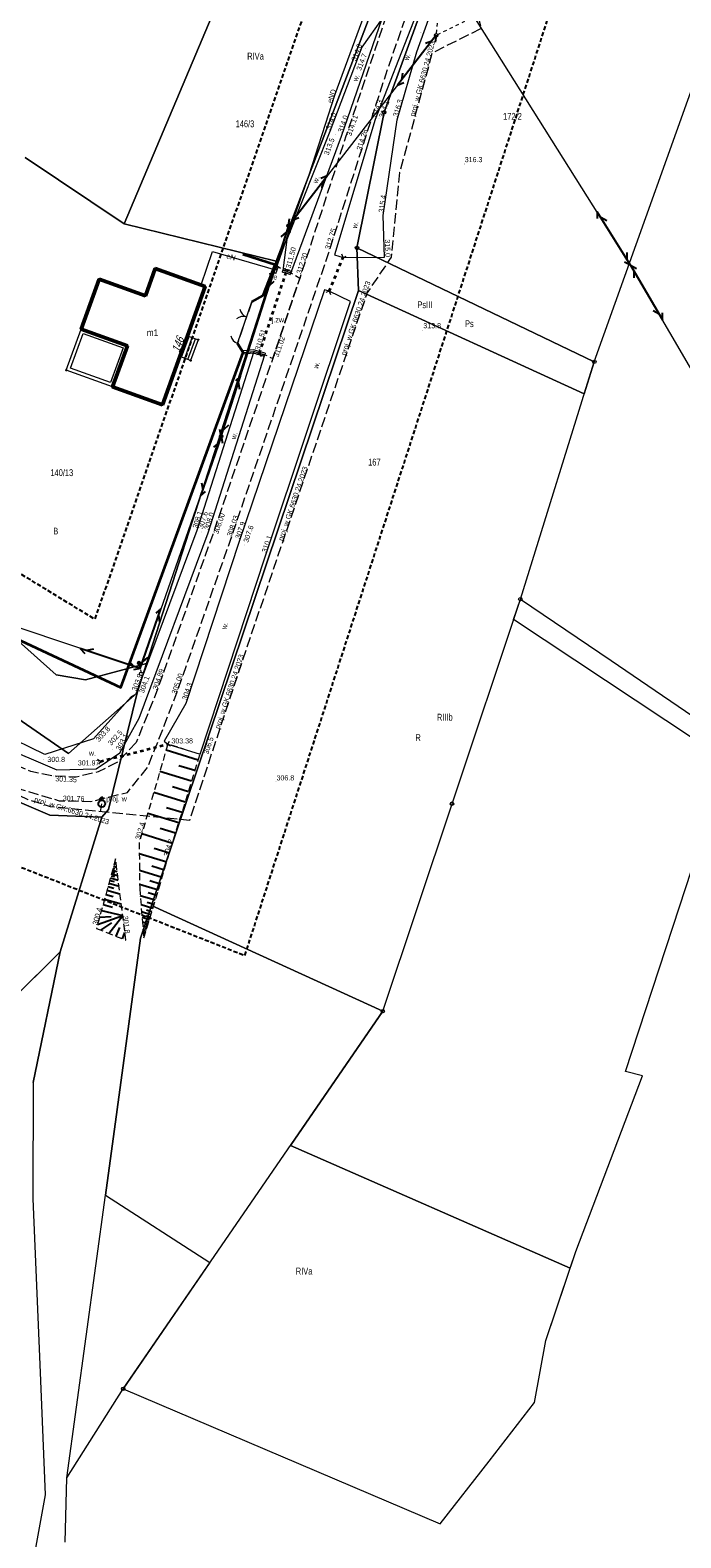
# Model space of a CAD drawing. Header units: metres. Extents: x 7423100 to 7429434, y 5527887 to 5533362.
# Tile 32 of 43: x 7427293 to 7427388, y 5531544 to 5531765. Entities that reach past the tile are written whole.
import ezdxf
from ezdxf.enums import TextEntityAlignment as Align

# ---------------------------------------------------------------- set-up
doc = ezdxf.new("R2010")
doc.units = ezdxf.units.M
doc.header["$MEASUREMENT"] = 0
for name, pattern in [('1.0_0.5', [1.5, 1, -0.5]), ('1.5_0.5', [2, 1.5, -0.5]), ('2', [0.9, 0.6, -0.3]), ('219-500', [0]), ('otkz_500', [1, 0.5, -0.5]), ('otob_500', [0]), ('otof_500', [0]), ('supp_500', [1, 0.5, -0.5]), ('sutp_500', [0])]:
    doc.linetypes.add(name, pattern=pattern)
doc.layers.get('0').update_dxf_attribs({"color": 2, "linetype": 'CONTINUOUS', "lineweight": 5})
for name, color, linetype in [('000 Inne (niezydentyfikowane)', 7, 'CONTINUOUS'), ('202-punkt graniczny', 7, 'CONTINUOUS'), ('203-punkt graniczny', 7, 'CONTINUOUS'), ('209-oznaczenie konturu klasyfikacyjnego', 7, 'CONTINUOUS'), ('210-oznaczenie konturu użytku gruntowego', 7, 'CONTINUOUS'), ('211-numer działki ewidencyjnej', 7, 'CONTINUOUS'), ('217-kontur klasyfikacyjny', 7, 'CONTINUOUS'), ('218-kontur użytku gruntowego', 7, 'CONTINUOUS'), ('219-działka ewidencyjna', 7, 'CONTINUOUS'), ('238-Punkt adresowy budynku', 7, 'CONTINUOUS'), ('312-budynek ewidencyjny', 7, 'CONTINUOUS'), ('312-oznaczenie budynku ewidencyjnego-Atr117', 7, 'CONTINUOUS'), ('352-schody', 7, 'CONTINUOUS'), ('brama', 7, 'CONTINUOUS'), ('furtka', 7, 'CONTINUOUS'), ('hydrant - ob. projektowany', 7, 'CONTINUOUS'), ('hydrant - ob. projektowany-Atr17', 7, 'CONTINUOUS'), ('jezdnia', 7, 'CONTINUOUS'), ('jezdnia-Atr17', 7, 'CONTINUOUS'), ('ogrodzenie trwałe', 7, 'CONTINUOUS'), ('pikieta naturalna', 7, 'CONTINUOUS'), ('pikieta naturalna-Atr2', 7, 'CONTINUOUS'), ('pikieta sztuczna', 7, 'CONTINUOUS'), ('pikieta sztuczna-Atr2', 7, 'CONTINUOUS'), ('przepust', 7, 'CONTINUOUS'), ('przewód elektroenergetyczny podziemny', 7, 'CONTINUOUS'), ('przewód elektroenergetyczny podziemny-Atr1', 7, 'CONTINUOUS'), ('przewód telekomunikacyjny napowietrzny', 7, 'CONTINUOUS'), ('przewód wodociągowy - ob. projektowany', 7, 'CONTINUOUS'), ('przewód wodociągowy - ob. projektowany-Atr1', 7, 'CONTINUOUS'), ('Punkt budynku', 7, 'CONTINUOUS'), ('rów przydrożny (poligon)', 7, 'CONTINUOUS'), ('rów przydrożny (poligon)-Atr17', 7, 'CONTINUOUS'), ('skarpa nieumocniona', 7, 'CONTINUOUS'), ('szafa elektroenergetyczna lub kontener', 7, 'CONTINUOUS'), ('szafa elektroenergetyczna lub kontener-Atr17', 7, 'CONTINUOUS'), ('słup przewodów napowietrznych', 7, 'CONTINUOUS'), ('taras', 7, 'CONTINUOUS'), ('Zakres', 7, 'CONTINUOUS'), ('ściana oporowa (linia)', 7, 'CONTINUOUS')]:
    doc.layers.add(name, color=color, linetype=linetype)
doc.styles.get("Standard").update_dxf_attribs({"font": 'Working1250.shx', "width": 0.75})
doc.linetypes.add('902-500', pattern='A,3.75,0,[1,ksztalty.shx,S=0.5,R=0,X=0,Y=0],3.75', length=7.5)
doc.linetypes.add('otdn_500', pattern='A,5,0,[21,ksztalty.shx,S=0.5,R=0,X=0,Y=0]', length=5)

# ---------------------------------------------------------------- blocks, each defined once
blk = doc.blocks.new('PUNKTBUD')
at = {"color": 0}
blk.add_circle((0, 0), 0.045, dxfattribs=at)
blk = doc.blocks.new('202')
at = {"color": 0, "linetype": 'Continuous', "lineweight": 0}
blk.add_circle((0, 0), 0.25, dxfattribs=at)
blk = doc.blocks.new('203')
at = {"linetype": 'Continuous', "lineweight": 0}
h = blk.add_hatch(color=0, dxfattribs=at)
edge = h.paths.add_edge_path()
edge.add_arc((0, 0), 0.045, 0, 360)
blk = doc.blocks.new('PW01')
at = {"linetype": 'Continuous', "lineweight": 13}
h = blk.add_hatch(color=0, dxfattribs=at)
edge = h.paths.add_edge_path()
edge.add_arc((0, 0), 0.045, 0, 360)
blk = doc.blocks.new('SM05')
at = {"color": 0, "linetype": 'Continuous', "lineweight": 13}
blk.add_circle((0, 0), 0.25, dxfattribs=at)
blk = doc.blocks.new('US15')
at = {"color": 0, "linetype": 'Continuous', "lineweight": 13}
blk.add_circle((0, 0), 0.25, dxfattribs=at)
blk = doc.blocks.new('SUTP')
at = {"color": 0, "linetype": 'Continuous'}
for p, q in [((0, 0), (0.866, 0.5)), ((0, 0), (9.232, 0)), ((1.866, -0.5), (1, 0)), ((7.366, -0.5), (8.232, 0)), ((9.232, 0), (8.366, 0.5))]:
    blk.add_line(p, q, dxfattribs=at)
blk = doc.blocks.new('IB05')
at = {"color": 0, "linetype": 'Continuous', "lineweight": 13}
for q in [(0.354, 0.354), (0.354, -0.354)]:
    blk.add_line((0, 0), q, dxfattribs=at)
blk = doc.blocks.new('OK04')
at = {"color": 0, "linetype": 'Continuous', "lineweight": 0}
blk.add_arc((1.5, 0.001), 1.5, 120, 180, dxfattribs=at)
blk = doc.blocks.new('OK02')
at = {"color": 0, "linetype": 'Continuous', "lineweight": 0}
for centre, start, end in [((-1.5, 0), 0, 60), ((1.5, 0), 120, 180)]:
    blk.add_arc(centre, 1.5, start, end, dxfattribs=at)
blk = doc.blocks.new('US18')
at = {"color": 0, "linetype": 'Continuous', "lineweight": 13}
for p, q in [((-0.5, -0.25), (-0.5, 0.25)), ((-0.5, 0.25), (0.5, 0.25)), ((0.5, -0.25), (0.5, 0.25)), ((-0.5, -0.25), (0.5, -0.25))]:
    blk.add_line(p, q, dxfattribs=at)
blk = doc.blocks.new('SUWH')
at = {"color": 0, "linetype": 'Continuous'}
for p in [(-0.354, 0.646), (0, 0.5), (0.354, 0.646)]:
    blk.add_line(p, (0, 1), dxfattribs=at)
blk.add_circle((0, 0), 0.5, dxfattribs=at)

msp = doc.modelspace()

# ---------------------------------------------------------------- linework, layer by layer
at = {"layer": '000 Inne (niezydentyfikowane)', "color": 7, "linetype": 'Continuous', "lineweight": 25, "flags": 128}
for points in [[(7427317.54, 5531658.02), (7427312.83, 5531659.48)], [(7427317.06, 5531656.47), (7427314.72, 5531657.19)], [(7427316.58, 5531654.92), (7427311.93, 5531656.35)], [(7427315.63, 5531651.85), (7427311.04, 5531653.27)], [(7427316.11, 5531653.38), (7427313.79, 5531654.09)], [(7427314.7, 5531648.82), (7427310.16, 5531650.22)], [(7427315.17, 5531650.33), (7427312.88, 5531651.03)], [(7427314.24, 5531647.32), (7427311.98, 5531648.02)], [(7427313.78, 5531645.84), (7427309.29, 5531647.22)], [(7427312.94, 5531643.11), (7427308.93, 5531644.32)], [(7427313.34, 5531644.41), (7427311.12, 5531645.09)], [(7427304.87, 5531641.4), (7427305.76, 5531641.15)], [(7427304.94, 5531641.66), (7427305.33, 5531641.55)], [(7427305.01, 5531641.9), (7427305.69, 5531641.71)], [(7427305.09, 5531642.19), (7427305.37, 5531642.12)], [(7427305.17, 5531642.49), (7427305.61, 5531642.36)], [(7427305.25, 5531642.78), (7427305.41, 5531642.73)], [(7427305.33, 5531643.07), (7427305.53, 5531643.01)], [(7427312.27, 5531640.86), (7427308.95, 5531641.85)], [(7427312.59, 5531641.93), (7427310.76, 5531642.48)], [(7427304.35, 5531639.52), (7427305.19, 5531639.29)], [(7427304.48, 5531640), (7427305.96, 5531639.59)], [(7427304.6, 5531640.42), (7427305.25, 5531640.24)], [(7427304.7, 5531640.79), (7427305.85, 5531640.47)], [(7427304.79, 5531641.11), (7427305.3, 5531640.97)], [(7427311.71, 5531639.01), (7427308.97, 5531639.83)], [(7427311.97, 5531639.89), (7427310.47, 5531640.34)], [(7427303.84, 5531637.68), (7427306.29, 5531637.01)], [(7427304.03, 5531638.38), (7427305.11, 5531638.08)], [(7427304.2, 5531638.99), (7427306.1, 5531638.46)], [(7427311.26, 5531637.51), (7427309.07, 5531638.17)], [(7427311.07, 5531636.89), (7427310.1, 5531637.18)], [(7427311.47, 5531638.21), (7427310.24, 5531638.58)], [(7427302.81, 5531633.95), (7427306.5, 5531635.31)], [(7427303.11, 5531635.02), (7427304.81, 5531635.16)], [(7427303.38, 5531636.01), (7427306.5, 5531635.31)], [(7427303.63, 5531636.9), (7427305.01, 5531636.52)], [(7427304.48, 5531632.67), (7427306.5, 5531635.31)], [(7427310.91, 5531636.33), (7427309.18, 5531636.85)], [(7427310.63, 5531635.4), (7427309.26, 5531635.81)], [(7427310.41, 5531634.66), (7427309.33, 5531634.99)], [(7427310.51, 5531635.01), (7427309.9, 5531635.19)], [(7427310.76, 5531635.84), (7427309.99, 5531636.07)], [(7427303.29, 5531633.14), (7427304.9, 5531634.22)], [(7427305.55, 5531632.25), (7427306.06, 5531633.53)], [(7427306.46, 5531631.89), (7427306.82, 5531632.79)], [(7427310.23, 5531634.08), (7427309.38, 5531634.33)], [(7427310.07, 5531633.53), (7427309.43, 5531633.72)], [(7427309.9, 5531632.96), (7427309.48, 5531633.08)], [(7427309.81, 5531632.68), (7427309.66, 5531632.72)], [(7427309.98, 5531633.25), (7427309.72, 5531633.33)], [(7427310.15, 5531633.82), (7427309.78, 5531633.93)], [(7427310.31, 5531634.35), (7427309.84, 5531634.5)], [(7427306.92, 5531631.71), (7427306.93, 5531631.75)], [(7427309.72, 5531632.39), (7427309.54, 5531632.45)]]:
    msp.add_lwpolyline(points, dxfattribs=at)
at = {"layer": '217-kontur klasyfikacyjny', "color": 92, "linetype": 'Continuous', "lineweight": 18, "flags": 128}
for points in [[(7427357.45, 5531787.7), (7427344.72, 5531752.75)], [(7427306.71, 5531736.46), (7427323.83, 5531777)], [(7427323.83, 5531777), (7427306.71, 5531736.46)], [(7427328.92, 5531731), (7427343.43, 5531768.87)], [(7427344.72, 5531752.75), (7427340.75, 5531732.91)], [(7427292.23, 5531746.14), (7427306.71, 5531736.46)], [(7427306.71, 5531736.46), (7427328.92, 5531731)], [(7427340.75, 5531732.91), (7427340.97, 5531726.71)], [(7427375.44, 5531716.25), (7427340.75, 5531732.91)], [(7427340.75, 5531732.91), (7427375.44, 5531716.25)], [(7427340.97, 5531726.71), (7427310.71, 5531636.74)], [(7427340.97, 5531726.71), (7427373.98, 5531711.56)], [(7427373.98, 5531711.56), (7427340.97, 5531726.71)], [(7427373.98, 5531711.56), (7427375.44, 5531716.25)], [(7427375.44, 5531716.25), (7427373.98, 5531711.56)], [(7427363.63, 5531678.56), (7427364.63, 5531681.55)], [(7427364.63, 5531681.55), (7427377.9, 5531672.57)], [(7427269.37, 5531679.1), (7427298.57, 5531658.96)], [(7427296.78, 5531670.49), (7427287.08, 5531679.1)], [(7427394.88, 5531657.88), (7427363.63, 5531678.56)], [(7427377.9, 5531672.57), (7427394.12, 5531661.53)], [(7427301.05, 5531669.75), (7427296.78, 5531670.49)], [(7427309.97, 5531672.15), (7427301.05, 5531669.75)], [(7427308.6, 5531667.87), (7427309.97, 5531672.15)], [(7427298.57, 5531658.96), (7427308.6, 5531667.87)], [(7427387.89, 5531636.55), (7427394.88, 5531657.88)], [(7427295.83, 5531649.95), (7427284.96, 5531654.57)], [(7427303.45, 5531649.65), (7427295.83, 5531649.95)], [(7427297.37, 5531629.98), (7427303.45, 5531649.65)], [(7427310.71, 5531636.74), (7427309.11, 5531631.99)], [(7427344.51, 5531621.3), (7427310.71, 5531636.74)], [(7427310.71, 5531636.74), (7427344.51, 5531621.3)], [(7427380, 5531612.46), (7427387.89, 5531636.55)], [(7427309.11, 5531631.99), (7427303.98, 5531594.39)], [(7427274.36, 5531607.17), (7427297.37, 5531629.98)], [(7427331.01, 5531601.65), (7427344.51, 5531621.3)], [(7427344.51, 5531621.3), (7427331.01, 5531601.65)], [(7427372.73, 5531586.13), (7427382.5, 5531611.84)], [(7427382.5, 5531611.84), (7427380, 5531612.46)], [(7427371.92, 5531583.72), (7427331.01, 5531601.65)], [(7427331.01, 5531601.65), (7427371.92, 5531583.72)], [(7427303.98, 5531594.39), (7427319.25, 5531584.52)], [(7427319.25, 5531584.52), (7427306.57, 5531566.06)], [(7427371.92, 5531583.72), (7427372.73, 5531586.13)], [(7427368.35, 5531573.12), (7427371.92, 5531583.72)], [(7427366.69, 5531564.05), (7427368.35, 5531573.12)], [(7427306.57, 5531566.06), (7427352.92, 5531546.3)], [(7427360.05, 5531555.49), (7427366.69, 5531564.05)], [(7427352.92, 5531546.3), (7427360.05, 5531555.49)]]:
    msp.add_lwpolyline(points, dxfattribs=at)
at = {"layer": '218-kontur użytku gruntowego', "color": 3, "linetype": 'Continuous', "lineweight": 18, "flags": 128}
for points in [[(7427344.72, 5531752.75), (7427357.45, 5531787.7)], [(7427357.45, 5531787.7), (7427344.72, 5531752.75)], [(7427323.83, 5531777), (7427306.71, 5531736.46)], [(7427306.71, 5531736.46), (7427323.83, 5531777)], [(7427328.92, 5531731), (7427343.43, 5531768.87)], [(7427343.43, 5531768.87), (7427328.92, 5531731)], [(7427340.75, 5531732.91), (7427344.72, 5531752.75)], [(7427344.72, 5531752.75), (7427340.75, 5531732.91)], [(7427306.71, 5531736.46), (7427292.23, 5531746.14)], [(7427292.23, 5531746.14), (7427306.71, 5531736.46)], [(7427306.71, 5531736.46), (7427328.92, 5531731)], [(7427328.92, 5531731), (7427306.71, 5531736.46)], [(7427340.97, 5531726.71), (7427340.75, 5531732.91)], [(7427340.75, 5531732.91), (7427340.97, 5531726.71)], [(7427375.44, 5531716.25), (7427340.75, 5531732.91)], [(7427340.75, 5531732.91), (7427375.44, 5531716.25)], [(7427309.97, 5531672.15), (7427328.92, 5531731)], [(7427328.92, 5531731), (7427309.97, 5531672.15)], [(7427310.71, 5531636.74), (7427340.97, 5531726.71)], [(7427340.97, 5531726.71), (7427310.71, 5531636.74)], [(7427340.97, 5531726.71), (7427373.98, 5531711.56)], [(7427373.98, 5531711.56), (7427340.97, 5531726.71)], [(7427373.98, 5531711.56), (7427375.44, 5531716.25)], [(7427375.44, 5531716.25), (7427373.98, 5531711.56)], [(7427363.63, 5531678.56), (7427364.63, 5531681.55)], [(7427364.63, 5531681.55), (7427377.9, 5531672.57)], [(7427269.37, 5531679.1), (7427298.57, 5531658.96)], [(7427298.57, 5531658.96), (7427269.37, 5531679.1)], [(7427287.08, 5531679.1), (7427296.78, 5531670.49)], [(7427296.78, 5531670.49), (7427287.08, 5531679.1)], [(7427394.88, 5531657.88), (7427363.63, 5531678.56)], [(7427377.9, 5531672.57), (7427394.12, 5531661.53)], [(7427296.78, 5531670.49), (7427301.05, 5531669.75)], [(7427301.05, 5531669.75), (7427296.78, 5531670.49)], [(7427301.05, 5531669.75), (7427309.97, 5531672.15)], [(7427309.97, 5531672.15), (7427301.05, 5531669.75)], [(7427308.6, 5531667.87), (7427309.97, 5531672.15)], [(7427309.97, 5531672.15), (7427308.6, 5531667.87)], [(7427298.57, 5531658.96), (7427308.6, 5531667.87)], [(7427308.6, 5531667.87), (7427298.57, 5531658.96)], [(7427304.41, 5531650.79), (7427308.6, 5531667.87)], [(7427308.6, 5531667.87), (7427304.41, 5531650.79)], [(7427387.89, 5531636.55), (7427394.88, 5531657.88)], [(7427295.83, 5531649.95), (7427284.96, 5531654.57)], [(7427284.96, 5531654.57), (7427295.83, 5531649.95)], [(7427303.45, 5531649.65), (7427304.41, 5531650.79)], [(7427304.41, 5531650.79), (7427303.45, 5531649.65)], [(7427303.45, 5531649.65), (7427295.83, 5531649.95)], [(7427295.83, 5531649.95), (7427303.45, 5531649.65)], [(7427297.37, 5531629.98), (7427303.45, 5531649.65)], [(7427303.45, 5531649.65), (7427297.37, 5531629.98)], [(7427309.11, 5531631.99), (7427310.71, 5531636.74)], [(7427310.71, 5531636.74), (7427309.11, 5531631.99)], [(7427380, 5531612.46), (7427387.89, 5531636.55)], [(7427303.98, 5531594.39), (7427309.11, 5531631.99)], [(7427309.11, 5531631.99), (7427303.98, 5531594.39)], [(7427274.36, 5531607.17), (7427297.37, 5531629.98)], [(7427297.37, 5531629.98), (7427293.4, 5531610.87)], [(7427293.4, 5531610.87), (7427293.35, 5531593.84)], [(7427372.73, 5531586.13), (7427382.5, 5531611.84)], [(7427382.5, 5531611.84), (7427380, 5531612.46)], [(7427293.35, 5531593.84), (7427294.4, 5531569.62)], [(7427298.35, 5531553.04), (7427303.98, 5531594.39)], [(7427303.98, 5531594.39), (7427319.25, 5531584.52)], [(7427319.25, 5531584.52), (7427306.57, 5531566.06)], [(7427368.35, 5531573.12), (7427372.73, 5531586.13)], [(7427366.69, 5531564.05), (7427368.35, 5531573.12)], [(7427294.4, 5531569.62), (7427295.17, 5531550.54)], [(7427306.57, 5531566.06), (7427352.92, 5531546.3)], [(7427360.05, 5531555.49), (7427366.69, 5531564.05)], [(7427352.92, 5531546.3), (7427360.05, 5531555.49)], [(7427298.07, 5531543.66), (7427298.35, 5531553.04)], [(7427295.17, 5531550.54), (7427293.42, 5531540.89)]]:
    msp.add_lwpolyline(points, dxfattribs=at)
at = {"layer": '219-działka ewidencyjna', "color": 7, "linetype": '219-500', "lineweight": 18, "flags": 128}
for points in [[(7427344.72, 5531752.75), (7427357.45, 5531787.7)], [(7427306.71, 5531736.46), (7427323.83, 5531777)], [(7427328.92, 5531731), (7427343.43, 5531768.87)], [(7427375.44, 5531716.25), (7427393.58, 5531767.07)], [(7427340.75, 5531732.91), (7427344.72, 5531752.75)], [(7427292.23, 5531746.14), (7427306.71, 5531736.46)], [(7427306.71, 5531736.46), (7427328.92, 5531731)], [(7427340.97, 5531726.71), (7427340.75, 5531732.91)], [(7427340.75, 5531732.91), (7427375.44, 5531716.25)], [(7427328.92, 5531731), (7427309.97, 5531672.15)], [(7427340.97, 5531726.71), (7427310.71, 5531636.74)], [(7427364.63, 5531681.55), (7427375.44, 5531716.25)], [(7427354.64, 5531651.64), (7427364.63, 5531681.55)], [(7427269.37, 5531679.1), (7427298.57, 5531658.96)], [(7427308.6, 5531667.87), (7427309.97, 5531672.15)], [(7427298.57, 5531658.96), (7427308.6, 5531667.87)], [(7427308.6, 5531667.87), (7427304.41, 5531650.79)], [(7427284.96, 5531654.57), (7427295.83, 5531649.95)], [(7427304.41, 5531650.79), (7427303.45, 5531649.65)], [(7427344.51, 5531621.3), (7427354.64, 5531651.64)], [(7427295.83, 5531649.95), (7427303.45, 5531649.65)], [(7427297.37, 5531629.98), (7427303.45, 5531649.65)], [(7427310.71, 5531636.74), (7427309.11, 5531631.99)], [(7427309.11, 5531631.99), (7427303.98, 5531594.39)], [(7427257.26, 5531590.21), (7427297.37, 5531629.98)], [(7427293.4, 5531610.87), (7427297.37, 5531629.98)], [(7427306.57, 5531566.06), (7427344.51, 5531621.3)], [(7427293.4, 5531610.87), (7427293.35, 5531593.84)], [(7427293.35, 5531593.84), (7427294.4, 5531569.62)], [(7427298.35, 5531553.04), (7427303.98, 5531594.39)], [(7427294.4, 5531569.62), (7427295.17, 5531550.54)], [(7427298.35, 5531553.04), (7427306.57, 5531566.06)], [(7427298.07, 5531543.66), (7427298.35, 5531553.04)], [(7427295.17, 5531550.54), (7427293.42, 5531540.89)]]:
    msp.add_lwpolyline(points, dxfattribs=at)
at = {"layer": '312-budynek ewidencyjny', "color": 7, "linetype": 'Continuous', "lineweight": 50, "flags": 128}
for points in [[(7427309.81, 5531725.91), (7427311.25, 5531729.91)], [(7427311.25, 5531729.91), (7427318.57, 5531727.26)], [(7427300.42, 5531721.06), (7427303.05, 5531728.35)], [(7427303.05, 5531728.35), (7427309.81, 5531725.91)], [(7427318.57, 5531727.26), (7427315.96, 5531720.06)], [(7427307.19, 5531718.61), (7427300.42, 5531721.06)], [(7427305.01, 5531712.6), (7427307.19, 5531718.61)], [(7427315.96, 5531720.06), (7427314.86, 5531717.02)], [(7427314.86, 5531717.02), (7427312.3, 5531709.95)], [(7427312.3, 5531709.95), (7427305.01, 5531712.6)]]:
    msp.add_lwpolyline(points, dxfattribs=at)
at = {"layer": '352-schody', "color": 7, "linetype": 'Continuous', "lineweight": 18, "flags": 128}
msp.add_lwpolyline([(7427315.96, 5531720.06), (7427317.53, 5531719.49), (7427316.42, 5531716.45), (7427314.86, 5531717.02)], close=True, dxfattribs=at)
msp.add_lwpolyline([(7427315.96, 5531720.06), (7427317.53, 5531719.49), (7427316.42, 5531716.45), (7427314.86, 5531717.02)], close=True, dxfattribs=at)
for points in [[(7427315.09, 5531716.93), (7427316.2, 5531719.97)], [(7427315.56, 5531716.76), (7427316.67, 5531719.8)], [(7427316.03, 5531716.59), (7427317.13, 5531719.63)]]:
    msp.add_lwpolyline(points, dxfattribs=at)
at = {"layer": 'brama', "color": 7, "linetype": 'otob_500', "lineweight": 18, "flags": 128}
msp.add_lwpolyline([(7427323.86, 5531720.65), (7427325.37, 5531725.01)], dxfattribs=at)
at = {"layer": 'furtka', "color": 7, "linetype": 'otof_500', "lineweight": 18, "flags": 128}
msp.add_lwpolyline([(7427323.3, 5531718.94), (7427323.86, 5531720.65)], dxfattribs=at)
at = {"layer": 'jezdnia', "color": 7, "linetype": '1.5_0.5', "lineweight": 18, "flags": 128}
for points in [[(7427308.46, 5531660.6), (7427305.81, 5531657.73), (7427302.93, 5531656.31), (7427299.71, 5531655.52), (7427296.34, 5531655.69), (7427293.05, 5531656.35), (7427290.31, 5531657.56), (7427287.69, 5531658.96), (7427284, 5531661.29), (7427279.96, 5531664.33), (7427269.3, 5531673.32), (7427265.41, 5531676.44), (7427260.71, 5531679.7), (7427255.07, 5531681.64), (7427251.2, 5531682.23), (7427249.64, 5531682.09), (7427244.51, 5531681.38), (7427239.63, 5531679.94), (7427233.86, 5531677.38), (7427228.53, 5531674.32), (7427221.66, 5531668.88), (7427217.2, 5531665.35), (7427212.13, 5531659.94), (7427209.28, 5531655.52), (7427206.34, 5531649.12), (7427205.61, 5531647.19), (7427204.61, 5531643.99), (7427204.52, 5531643.2), (7427203.06, 5531635.76), (7427200.8, 5531624.91), (7427199.89, 5531621.07), (7427198.94, 5531617.57), (7427197.98, 5531613.93), (7427196.92, 5531610.17), (7427195.99, 5531607.16), (7427194.93, 5531603.97), (7427194.44, 5531602.83), (7427194.18, 5531602.09), (7427192.76, 5531598.41), (7427187.78, 5531586.91), (7427187.44, 5531586.39), (7427185.94, 5531582.9), (7427180.49, 5531571.11), (7427172.64, 5531553.48), (7427162.39, 5531533.03), (7427157.36, 5531524.38), (7427152.88, 5531516.83), (7427150.15, 5531512.08), (7427147.32, 5531507.03), (7427145.14, 5531502.96), (7427142.63, 5531497.97), (7427140.66, 5531494.08), (7427136.49, 5531485.27), (7427134.2, 5531480.75), (7427130.56, 5531481.5), (7427128.14, 5531481.2), (7427126, 5531476.17), (7427127.51, 5531474.28), (7427128.64, 5531473.55), (7427129.42, 5531472.77), (7427129.92, 5531472.07), (7427130.14, 5531471.38), (7427127.97, 5531466.05), (7427126.21, 5531461.6), (7427124.05, 5531456.42), (7427121.96, 5531451.3), (7427119.93, 5531446.59), (7427115.33, 5531435.8), (7427113.28, 5531431.28), (7427110.58, 5531425.67), (7427108.37, 5531421.14), (7427107.45, 5531419.5), (7427105.8, 5531416.31), (7427103.7, 5531412.43), (7427101.5, 5531408.62), (7427097.66, 5531401.8), (7427096.13, 5531398.9), (7427094.93, 5531396.6), (7427092.97, 5531392.54), (7427089.43, 5531384.88), (7427084.23, 5531373.43), (7427076.28, 5531355.82), (7427070.21, 5531343.5), (7427069.04, 5531341.47), (7427067.17, 5531339.72), (7427063.14, 5531338.16), (7427057.49, 5531338.47), (7427053.68, 5531340.22), (7427048.22, 5531342.47), (7427036.6, 5531348.35), (7427028.49, 5531352.44), (7427025.25, 5531353.92), (7427020.75, 5531355.96), (7427017.88, 5531357.17), (7427015.72, 5531358.1), (7427013.84, 5531358.88), (7427007.22, 5531361.47), (7427001.57, 5531363.55), (7427000.1, 5531364.08), (7426991.21, 5531366.79), (7426984.05, 5531369.03), (7426983, 5531369.38), (7426978.59, 5531371.18), (7426978.01, 5531371.36), (7426976.18, 5531372.48), (7426975.47, 5531372.88), (7426974.41, 5531373.7), (7426972.59, 5531375.63), (7426971.24, 5531378.66), (7426971.39, 5531383.67), (7426972.46, 5531388.05), (7426968.16, 5531383.93), (7426964.82, 5531381.84), (7426962.06, 5531380.9), (7426965.41, 5531378.95), (7426967.9, 5531376.19), (7426968.43, 5531375.45), (7426971.95, 5531371.57), (7426972.57, 5531370.82), (7426973.78, 5531370.41), (7426975.16, 5531369.51), (7426976.86, 5531368.75), (7426979.57, 5531367.58), (7426981.78, 5531366.8), (7426983.19, 5531366.27), (7426988.05, 5531364.76), (7426993.22, 5531362.92), (7426994.19, 5531362.95), (7426996.24, 5531362.29), (7426999.27, 5531361.38), (7427008.56, 5531357.95), (7427014.54, 5531355.6), (7427016.75, 5531354.75), (7427017.66, 5531354.48), (7427024.16, 5531351.44), (7427027.29, 5531349.82), (7427047.27, 5531339.81), (7427052.42, 5531337.41), (7427059.33, 5531334.09), (7427060.78, 5531332.65), (7427066.98, 5531332.41), (7427067.36, 5531334.25), (7427068.54, 5531336.29), (7427070.85, 5531339.16), (7427072.56, 5531341.83), (7427078.96, 5531354.77), (7427080.17, 5531357.72), (7427083.88, 5531365.68), (7427084.83, 5531365.65), (7427085.49, 5531367.25), (7427084.74, 5531367.59), (7427086.78, 5531372.46), (7427091.58, 5531382.95), (7427096.17, 5531392.82), (7427097.61, 5531395.73), (7427098.93, 5531398.28), (7427101.04, 5531402.2), (7427103.16, 5531405.83), (7427104.96, 5531409.1), (7427107.84, 5531414.34), (7427110.24, 5531418.77), (7427112.27, 5531422.76), (7427114.22, 5531426.9), (7427115.87, 5531430.34), (7427118.9, 5531436.92), (7427122.23, 5531444.66), (7427123.9, 5531448.81), (7427126.06, 5531454.05), (7427128.34, 5531459.68), (7427131.51, 5531467.17), (7427134.72, 5531474.84), (7427137.6, 5531481.44), (7427140.37, 5531487.35), (7427143.24, 5531493.32), (7427145.27, 5531497.19), (7427147.92, 5531502.21), (7427151.38, 5531508.48), (7427154.9, 5531514.85), (7427160.26, 5531524), (7427164.47, 5531531.2), (7427175.14, 5531552.44), (7427183.24, 5531570.25), (7427190.06, 5531585.05), (7427192.19, 5531589.83), (7427195.24, 5531597.15), (7427196.6, 5531600.35), (7427197.49, 5531602.72), (7427198.5, 5531605.8), (7427200.52, 5531612.4), (7427201.66, 5531616.49), (7427202.47, 5531619.63), (7427203.46, 5531623.87), (7427204.96, 5531630.81), (7427205.59, 5531634.15), (7427206.39, 5531638.2), (7427207.14, 5531641.77), (7427207.73, 5531644.09), (7427209.75, 5531649.89), (7427212.14, 5531655), (7427215.28, 5531659.5), (7427219.51, 5531663.85), (7427223.35, 5531667.16), (7427226.58, 5531669.64), (7427230.9, 5531672.83), (7427235.96, 5531675.6), (7427241.95, 5531677.81), (7427246.95, 5531679.04), (7427250.9, 5531679.41), (7427254.02, 5531679.12), (7427257.74, 5531678.05), (7427261.75, 5531675.74), (7427268.82, 5531670.12), (7427275.34, 5531664.55), (7427280.67, 5531660.15), (7427286.16, 5531656.53), (7427291.7, 5531653.7), (7427297.22, 5531652.08), (7427301.86, 5531651.95), (7427307.18, 5531653.28), (7427310.17, 5531656.96), (7427311.78, 5531661.05), (7427314.19, 5531667.2), (7427322.25, 5531690.19), (7427336.63, 5531732.23), (7427342.29, 5531749.99), (7427344.96, 5531758.25), (7427347.88, 5531766.63), (7427357.66, 5531792.78), (7427362.71, 5531805.75), (7427359.73, 5531805.92), (7427355.16, 5531794.07), (7427353.4, 5531789.57), (7427350.1, 5531781.01), (7427345.43, 5531768.03), (7427339.13, 5531749.25), (7427332.38, 5531728.45), (7427328.43, 5531716.76), (7427319.66, 5531691.02), (7427311.45, 5531667.98)], [(7427325.37, 5531725.01), (7427323.86, 5531720.65), (7427323.3, 5531718.94), (7427324.13, 5531717.63), (7427325.66, 5531717.76), (7427326.5, 5531717.5), (7427327.28, 5531717.3), (7427328.43, 5531716.76), (7427332.38, 5531728.45), (7427331.07, 5531729.25), (7427330.45, 5531729.52), (7427329.92, 5531729.62), (7427328.81, 5531730.43), (7427327.01, 5531725.96)]]:
    msp.add_lwpolyline(points, close=True, dxfattribs=at)
at = {"layer": 'ogrodzenie trwałe', "color": 7, "linetype": '902-500', "lineweight": 35, "flags": 128}
for points in [[(7427325.37, 5531725.01), (7427327.01, 5531725.96), (7427328.81, 5531730.43), (7427324.05, 5531731.94)], [(7427271.51, 5531684.84), (7427306.22, 5531668.62), (7427314.87, 5531692.24), (7427324.13, 5531717.63), (7427323.3, 5531718.94)]]:
    msp.add_lwpolyline(points, dxfattribs=at)
at = {"layer": 'przepust', "color": 7, "linetype": 'otkz_500', "lineweight": 35, "flags": 128}
for points in [[(7427336.68, 5531726.59), (7427338.72, 5531731.52)], [(7427326.5, 5531717.5), (7427330.45, 5531729.52)], [(7427303.23, 5531657.83), (7427313.08, 5531660.35)]]:
    msp.add_lwpolyline(points, dxfattribs=at)
at = {"layer": 'przewód elektroenergetyczny podziemny', "color": 1, "linetype": 'Continuous', "lineweight": 18, "flags": 128}
for points in [[(7427342.94, 5531770.06), (7427337.51, 5531755.36), (7427333.7, 5531743.54), (7427328.82, 5531729.71)], [(7427317.98, 5531727.48), (7427317.99, 5531727.52), (7427319.63, 5531732.4), (7427328.82, 5531729.71)]]:
    msp.add_lwpolyline(points, dxfattribs=at)
at = {"layer": 'przewód telekomunikacyjny napowietrzny', "color": 30, "linetype": 'sutp_500', "lineweight": 18, "flags": 128}
for points in [[(7427380.75, 5531730.39), (7427353.95, 5531773.06)], [(7427352.32, 5531764.01), (7427330.73, 5531736.16)], [(7427330.73, 5531736.16), (7427320.91, 5531705.37)], [(7427406.28, 5531686.66), (7427380.75, 5531730.39)], [(7427320.91, 5531705.37), (7427309.05, 5531671.42)], [(7427309.05, 5531671.42), (7427275.37, 5531682.7)]]:
    msp.add_lwpolyline(points, dxfattribs=at)
at = {"layer": 'przewód wodociągowy - ob. projektowany', "color": 5, "linetype": '1.5_0.5', "lineweight": 18, "flags": 128}
for points in [[(7427405.13, 5531862.3), (7427381.63, 5531838.45), (7427370.16, 5531808.07), (7427356.59, 5531774.11), (7427358.89, 5531765), (7427351.72, 5531761.4), (7427346.98, 5531743.93), (7427345.76, 5531731.58), (7427342.2, 5531726.3), (7427323.16, 5531670.11), (7427316.27, 5531649.19), (7427295.95, 5531651.19), (7427292.69, 5531652.2), (7427284.03, 5531656.48), (7427272.35, 5531666.12), (7427264.3, 5531672.86), (7427265.94, 5531676.8), (7427262.46, 5531679.38), (7427258.15, 5531681.51), (7427251.83, 5531683.51), (7427241.41, 5531682.76), (7427233.52, 5531678.48), (7427228.53, 5531674.32), (7427217.34, 5531665.48), (7427210.27, 5531659.12), (7427203.9, 5531661.89)], [(7427303.25, 5531650.47), (7427303.44, 5531651.64)]]:
    msp.add_lwpolyline(points, dxfattribs=at)
at = {"layer": 'rów przydrożny (poligon)', "color": 7, "linetype": 'Continuous', "lineweight": 18, "flags": 128}
for points in [[(7427337.46, 5531731.9), (7427338.72, 5531731.52), (7427344.77, 5531731.57), (7427344.58, 5531737.68), (7427346.6, 5531751.63), (7427349.5, 5531761.59), (7427360.18, 5531791.22), (7427364.97, 5531805.18), (7427370.39, 5531818.79), (7427377.37, 5531836.24), (7427385.46, 5531852.61), (7427385.25, 5531853.39), (7427383.57, 5531853.86), (7427375.76, 5531836.94), (7427368.51, 5531820.15), (7427363.11, 5531805.61), (7427358.16, 5531792.66), (7427348.99, 5531766.04), (7427343.42, 5531751.7)], [(7427331.07, 5531729.25), (7427338.48, 5531749.26), (7427344.43, 5531766.48), (7427341.45, 5531762.29), (7427336.78, 5531749.92), (7427330.48, 5531734.16), (7427329.92, 5531729.62), (7427330.45, 5531729.52)], [(7427317.8, 5531658.86), (7427327.37, 5531687.88), (7427339.81, 5531725.09), (7427336.68, 5531726.59), (7427335.98, 5531726.78), (7427323.52, 5531689.96), (7427315.72, 5531666.28), (7427312.57, 5531660.8), (7427313.08, 5531660.35)]]:
    msp.add_lwpolyline(points, close=True, dxfattribs=at)
msp.add_lwpolyline([(7427288.04, 5531660.35), (7427296.88, 5531656.58), (7427302.62, 5531656.75), (7427306.08, 5531659.06), (7427308.9, 5531664.15), (7427318.97, 5531691.24), (7427327.28, 5531717.3), (7427326.5, 5531717.5), (7427325.66, 5531717.76), (7427317.32, 5531691.58), (7427308.44, 5531667.66), (7427307.74, 5531667.28), (7427302.21, 5531661.1), (7427295.12, 5531658.83), (7427288.74, 5531661.95)], dxfattribs=at)
at = {"layer": 'skarpa nieumocniona', "color": 7, "linetype": '1.0_0.5', "lineweight": 18, "flags": 128}
for points in [[(7427308.98, 5531639.29), (7427309.58, 5531631.91), (7427313.07, 5531643.54), (7427317.8, 5531658.86), (7427313.08, 5531660.35), (7427308.91, 5531645.9)], [(7427308.98, 5531639.29), (7427309.58, 5531631.91), (7427313.07, 5531643.54), (7427317.8, 5531658.86), (7427313.08, 5531660.35), (7427308.91, 5531645.9)], [(7427302.66, 5531633.39), (7427306.96, 5531631.69), (7427305.46, 5531643.55)], [(7427302.66, 5531633.39), (7427306.96, 5531631.69), (7427305.46, 5531643.55)]]:
    msp.add_lwpolyline(points, close=True, dxfattribs=at)
at = {"layer": 'słup przewodów napowietrznych', "color": 7, "linetype": 'supp_500', "lineweight": 18, "flags": 128}
for points in [[(7427352.66, 5531768.78), (7427352.32, 5531764.01), (7427356.52, 5531766.08)], [(7427308.89, 5531672.21), (7427309.2, 5531670.63)]]:
    msp.add_lwpolyline(points, dxfattribs=at)
at = {"layer": 'taras', "color": 0, "lineweight": 18}
for p, q in [((7427298.25, 5531715.04), (7427300.42, 5531721.05)), ((7427300.42, 5531721.05), (7427307.19, 5531718.61)), ((7427298.89, 5531715.34), (7427300.72, 5531720.41)), ((7427300.72, 5531720.41), (7427306.55, 5531718.31)), ((7427307.19, 5531718.61), (7427305.01, 5531712.6)), ((7427306.55, 5531718.31), (7427304.71, 5531713.24)), ((7427305.01, 5531712.6), (7427298.25, 5531715.04)), ((7427304.71, 5531713.24), (7427298.89, 5531715.34))]:
    msp.add_line(p, q, dxfattribs=at)
at = {"layer": 'Zakres', "color": 5, "linetype": '2', "lineweight": 25, "flags": 128}
msp.add_lwpolyline([(7426959.38, 5531401.23), (7426948.65, 5531362.84), (7427076.43, 5531312.57), (7427157, 5531483.53), (7427190.02, 5531545.05), (7427239.38, 5531662.97), (7427324.36, 5531629.44), (7427397.03, 5531854.21), (7427374.95, 5531881.96), (7427338.01, 5531781.64), (7427302.42, 5531678.62), (7427257.54, 5531705.99), (7427227.1, 5531692.99), (7427201.24, 5531668.44), (7427178.8, 5531606.23), (7427058.44, 5531363.55)], close=True, dxfattribs=at)
at = {"layer": 'ściana oporowa (linia)', "color": 0, "linetype": 'otdn_500', "lineweight": 18}
for p, q in [((7427329.87, 5531729.37), (7427329.92, 5531729.62)), ((7427329.87, 5531729.37), (7427330.38, 5531729.28)), ((7427330.38, 5531729.28), (7427330.97, 5531729.02)), ((7427330.97, 5531729.02), (7427331.07, 5531729.25)), ((7427325.69, 5531718.01), (7427324.11, 5531717.88)), ((7427324.11, 5531717.88), (7427324.13, 5531717.63)), ((7427326.57, 5531717.74), (7427325.69, 5531718.01)), ((7427327.34, 5531717.54), (7427326.57, 5531717.74)), ((7427327.34, 5531717.54), (7427327.28, 5531717.3))]:
    msp.add_line(p, q, dxfattribs=at)
at = {"layer": 'ściana oporowa (linia)', "color": 0, "lineweight": 18}
for p, q in [((7427329.97, 5531729.87), (7427329.92, 5531729.62)), ((7427329.97, 5531729.87), (7427330.52, 5531729.76)), ((7427330.52, 5531729.76), (7427331.17, 5531729.48)), ((7427331.17, 5531729.48), (7427331.07, 5531729.25)), ((7427324.15, 5531717.38), (7427324.13, 5531717.63)), ((7427325.63, 5531717.51), (7427324.15, 5531717.38)), ((7427326.43, 5531717.26), (7427325.63, 5531717.51)), ((7427327.22, 5531717.06), (7427326.43, 5531717.26)), ((7427327.22, 5531717.06), (7427327.28, 5531717.3))]:
    msp.add_line(p, q, dxfattribs=at)

# ---------------------------------------------------------------- block references
at = {"layer": '202-punkt graniczny', "color": 7, "linetype": 'Continuous', "lineweight": 18}
for p in [(7427344.72, 5531752.75), (7427340.75, 5531732.91), (7427375.44, 5531716.25), (7427364.63, 5531681.55), (7427354.64, 5531651.64), (7427344.51, 5531621.3), (7427306.57, 5531566.06)]:
    msp.add_blockref('202', p, dxfattribs=at)
at = {"layer": '203-punkt graniczny', "color": 7, "linetype": 'Continuous', "lineweight": 18}
for p in [(7427306.71, 5531736.46), (7427328.92, 5531731), (7427340.97, 5531726.71), (7427309.97, 5531672.15), (7427308.6, 5531667.87), (7427298.57, 5531658.96), (7427304.41, 5531650.79), (7427295.83, 5531649.95), (7427303.45, 5531649.65), (7427310.71, 5531636.74), (7427309.11, 5531631.99), (7427297.37, 5531629.98), (7427293.4, 5531610.87), (7427293.35, 5531593.84), (7427303.98, 5531594.39), (7427294.4, 5531569.62), (7427298.35, 5531553.04), (7427295.17, 5531550.54)]:
    msp.add_blockref('203', p, dxfattribs=at)
at = {"layer": 'brama', "color": 7, "linetype": 'Continuous', "lineweight": 18, "rotation": 70.897}
msp.add_blockref('OK02', (7427324.62, 5531722.83), dxfattribs=at)
at = {"layer": 'furtka', "color": 7, "linetype": 'Continuous', "lineweight": 18, "rotation": 71.867}
msp.add_blockref('OK04', (7427323.3, 5531718.94), dxfattribs=at)
at = {"layer": 'hydrant - ob. projektowany', "color": 5, "linetype": 'Continuous', "lineweight": 18}
msp.add_blockref('SUWH', (7427303.44, 5531651.64), dxfattribs=at)
at = {"layer": 'pikieta naturalna', "color": 7, "linetype": 'Continuous', "lineweight": 13}
for p in [(7427350.1, 5531764.46), (7427341.45, 5531762.29), (7427342, 5531762.05), (7427343.42, 5531751.7), (7427343.98, 5531751.84), (7427346.6, 5531751.63), (7427336.78, 5531749.92), (7427337.63, 5531749.55), (7427338.48, 5531749.26), (7427356.45, 5531745.19), (7427344.58, 5531737.68), (7427344.77, 5531731.57), (7427350.3, 5531720.85), (7427317.32, 5531691.58), (7427318.07, 5531691.38), (7427318.97, 5531691.24), (7427323.52, 5531689.96), (7427324.31, 5531689.48), (7427327.37, 5531687.88), (7427308.44, 5531667.66), (7427309.19, 5531667.26), (7427315.72, 5531666.28), (7427302.21, 5531661.1), (7427305.02, 5531659.57), (7427306.08, 5531659.06), (7427294.92, 5531658.11), (7427317.8, 5531658.86), (7427328.92, 5531654.83), (7427308.91, 5531645.9), (7427313.07, 5531643.54), (7427302.66, 5531633.39), (7427306.96, 5531631.69)]:
    msp.add_blockref('PW01', p, dxfattribs=at)
at = {"layer": 'pikieta sztuczna', "color": 7, "linetype": 'Continuous', "lineweight": 13}
for p in [(7427342.29, 5531749.99), (7427339.13, 5531749.25), (7427336.63, 5531732.23), (7427329.92, 5531729.62), (7427330.45, 5531729.52), (7427331.07, 5531729.25), (7427332.38, 5531728.45), (7427324.13, 5531717.63), (7427325.66, 5531717.76), (7427326.5, 5531717.5), (7427327.28, 5531717.3), (7427328.43, 5531716.76), (7427319.66, 5531691.02), (7427322.25, 5531690.19), (7427311.45, 5531667.98), (7427314.19, 5531667.2), (7427313.08, 5531660.35), (7427303.23, 5531657.83), (7427296.34, 5531655.69), (7427297.22, 5531652.08)]:
    msp.add_blockref('PW01', p, dxfattribs=at)
at = {"layer": 'przepust', "color": 7, "linetype": 'Continuous', "lineweight": 35}
for p, rotation in [((7427338.72, 5531731.52), 67.521), ((7427330.45, 5531729.52), 71.808), ((7427336.68, 5531726.59), 247.521), ((7427326.5, 5531717.5), 251.808), ((7427313.08, 5531660.35), 14.351), ((7427303.23, 5531657.83), 194.351)]:
    msp.add_blockref('IB05', p, dxfattribs=dict(at, rotation=rotation))
at = {"layer": 'przewód telekomunikacyjny napowietrzny', "color": 30, "linetype": 'Continuous', "lineweight": 18}
for p, rotation in [((7427352.32, 5531764.01), 232.216), ((7427330.73, 5531736.16), 52.216), ((7427380.75, 5531730.39), 122.132), ((7427330.73, 5531736.16), 252.311), ((7427380.75, 5531730.39), 300.277), ((7427320.91, 5531705.37), 72.311), ((7427320.91, 5531705.37), 250.744), ((7427309.05, 5531671.42), 70.744), ((7427309.05, 5531671.42), 161.483)]:
    msp.add_blockref('SUTP', p, dxfattribs=dict(at, rotation=rotation))
at = {"layer": 'Punkt budynku', "color": 5, "linetype": 'Continuous', "lineweight": 18}
for p in [(7427311.25, 5531729.91), (7427303.05, 5531728.35), (7427309.81, 5531725.91), (7427318.57, 5531727.26), (7427300.42, 5531721.06), (7427300.42, 5531721.05), (7427307.19, 5531718.61), (7427315.96, 5531720.06), (7427317.53, 5531719.49), (7427314.86, 5531717.02), (7427316.42, 5531716.45), (7427298.25, 5531715.04), (7427305.01, 5531712.6), (7427312.3, 5531709.95)]:
    msp.add_blockref('PUNKTBUD', p, dxfattribs=at)
at = {"layer": 'szafa elektroenergetyczna lub kontener', "color": 1, "linetype": 'Continuous', "lineweight": 18, "rotation": 72.277}
msp.add_blockref('US18', (7427328.82, 5531729.71), dxfattribs=at)
at = {"layer": 'słup przewodów napowietrznych', "color": 7, "linetype": 'Continuous', "lineweight": 18}
for name, p in [('SM05', (7427352.32, 5531764.01)), ('US15', (7427330.73, 5531736.16)), ('US15', (7427320.91, 5531705.37)), ('SM05', (7427308.89, 5531672.21)), ('SM05', (7427309.2, 5531670.63))]:
    msp.add_blockref(name, p, dxfattribs=at)

# ---------------------------------------------------------------- texts
at = {"layer": '209-oznaczenie konturu klasyfikacyjnego', "color": 3, "linetype": 'Continuous', "lineweight": 18, "width": 0.79}
for s, p in [('RIVa', (7427324.7, 5531760.46)), ('PsIII', (7427349.58, 5531724.11)), ('RIIIb', (7427352.43, 5531663.79)), ('RIVa', (7427331.8, 5531582.78))]:
    msp.add_text(s, height=1, dxfattribs=at).set_placement(p)
at = {"layer": '210-oznaczenie konturu użytku gruntowego', "color": 3, "linetype": 'Continuous', "lineweight": 18, "width": 0.79}
for s, p in [('Ps', (7427356.54, 5531721.34)), ('B', (7427296.35, 5531691.01)), ('R', (7427349.29, 5531660.8))]:
    msp.add_text(s, height=1, dxfattribs=at).set_placement(p)
at = {"layer": '211-numer działki ewidencyjnej', "color": 7, "linetype": 'Continuous', "lineweight": 18, "width": 0.79}
for s, p in [('146/3', (7427323.01, 5531750.57)), ('140/13', (7427295.93, 5531699.55))]:
    msp.add_text(s, height=1, dxfattribs=at).set_placement(p)
for s, p in [('172/2', (7427362.11, 5531752.66)), ('167', (7427342.38, 5531702.09))]:
    msp.add_text(s, height=1, dxfattribs=at).set_placement(p, align=Align.TOP_LEFT)
at = {"layer": '238-Punkt adresowy budynku', "color": 7, "linetype": 'Continuous', "lineweight": 25, "oblique": 15, "width": 0.79}
msp.add_text('146', height=1.25, rotation=70.113, dxfattribs=at).set_placement((7427314.78, 5531717.53))
at = {"layer": '312-oznaczenie budynku ewidencyjnego-Atr117', "color": 7, "width": 0.9}
msp.add_text('m1', height=1, dxfattribs=at).set_placement((7427310.86, 5531720.52), align=Align.MIDDLE_CENTER)
at = {"layer": 'hydrant - ob. projektowany-Atr17', "color": 5, "width": 0.9}
msp.add_text('proj. w', height=0.75, dxfattribs=at).set_placement((7427304.07, 5531651.97))
at = {"layer": 'jezdnia-Atr17', "color": 7, "width": 0.9}
msp.add_text('j.zw.', height=0.75, dxfattribs=at).set_placement((7427328.31, 5531722.02))
at = {"layer": 'pikieta naturalna-Atr2', "color": 7, "width": 0.9}
for s, rotation, p in [('314.8', 69.317, (7427339.89, 5531760.44)), ('315.0', 271.781, (7427345.57, 5531734.18)), ('303.9', 69.633, (7427307.8, 5531668.3)), ('303.8', 48.177, (7427302.47, 5531661.11)), ('302.5', 48.177, (7427304.27, 5531660.58)), ('303.1', 61.012, (7427305.43, 5531659.72)), ('306.5', 71.749, (7427318.29, 5531659.03))]:
    msp.add_text(s, height=0.75, rotation=rotation, dxfattribs=at).set_placement(p, align=Align.TOP_LEFT)
for s, rotation, p in [('314.7', 69.475, (7427341.33, 5531758.77)), ('314.3', 68.772, (7427343.55, 5531752.03)), ('314.1', 70.54, (7427344.65, 5531751.89)), ('316.3', 73.766, (7427346.72, 5531752.03)), ('314.0', 69.317, (7427336.86, 5531750.13)), ('314.0', 70.938, (7427338.64, 5531749.72)), ('313.5', 69.316, (7427336.59, 5531746.41)), ('315.4', 81.761, (7427344.63, 5531738.05)), ('308.1', 72.33, (7427317.4, 5531691.84)), ('307.6', 71.76, (7427318.2, 5531691.77)), ('308.0', 72.314, (7427319.1, 5531691.64)), ('307.9', 71.304, (7427323.63, 5531690.29)), ('307.6', 70.959, (7427324.82, 5531689.75)), ('310.1', 71.514, (7427327.51, 5531688.29)), ('304.1', 69.899, (7427309.57, 5531667.72)), ('304.3', 71.768, (7427315.87, 5531666.72)), ('302.4', 73.902, (7427309.03, 5531646.32)), ('304.2', 72.842, (7427313.17, 5531643.85)), ('300.4', 74.592, (7427302.78, 5531633.82)), ('301.8', 277.208, (7427306.52, 5531635.18))]:
    msp.add_text(s, height=0.75, rotation=rotation, dxfattribs=at).set_placement(p)
for s, p in [('316.3', (7427356.5, 5531745.46)), ('313.8', (7427350.45, 5531721.17)), ('300.8', (7427295.49, 5531657.74)), ('306.8', (7427328.99, 5531655.04))]:
    msp.add_text(s, height=0.75, dxfattribs=at).set_placement(p)
at = {"layer": 'pikieta sztuczna-Atr2', "color": 7, "width": 0.9}
for s, rotation, p in [('314.11', 71.455, (7427339.2, 5531749.46)), ('311.02', 71.33, (7427328.55, 5531717.11)), ('308.00', 71.185, (7427319.74, 5531691.24)), ('301.35', 357.112, (7427296.67, 5531655.67))]:
    msp.add_text(s, height=0.75, rotation=rotation, dxfattribs=at).set_placement(p, align=Align.TOP_LEFT)
for s, rotation, p in [('314.28', 72.323, (7427341.37, 5531747.12)), ('312.75', 72.323, (7427336.76, 5531732.63)), ('311.50', 74.56, (7427331.03, 5531729.87)), ('312.20', 72.02, (7427332.57, 5531729.05)), ('310.51', 73.045, (7427326.53, 5531717.89)), ('308.03', 71.116, (7427322.41, 5531690.65)), ('304.89', 70.387, (7427311.54, 5531668.22)), ('305.00', 70.68, (7427314.32, 5531667.57)), ('301.76', 358.395, (7427297.74, 5531652.07))]:
    msp.add_text(s, height=0.75, rotation=rotation, dxfattribs=at).set_placement(p)
for s, p in [('303.38', (7427313.62, 5531660.45)), ('301.97', (7427299.94, 5531657.23))]:
    msp.add_text(s, height=0.75, dxfattribs=at).set_placement(p)
at = {"layer": 'przewód elektroenergetyczny podziemny-Atr1', "color": 1, "width": 0.9}
msp.add_text('eND', height=0.75, rotation=72.076, dxfattribs=at).set_placement((7427337.08, 5531754.03))
msp.add_text('eN', height=0.75, rotation=-16.316, dxfattribs=at).set_placement((7427321.71, 5531731.79), align=Align.MIDDLE_LEFT)
at = {"layer": 'przewód wodociągowy - ob. projektowany-Atr1', "color": 5, "width": 0.9}
for rotation, p in [(74.82, (7427349.19, 5531752.08)), (71.281, (7427339.09, 5531717.13)), (71.281, (7427329.9, 5531690)), (71.77, (7427320.65, 5531662.5)), (342.786, (7427293.5, 5531651.95))]:
    msp.add_text('proj. w GK.6630.24.2023', height=0.75, rotation=rotation, dxfattribs=at).set_placement(p)
at = {"layer": 'rów przydrożny (poligon)-Atr17', "color": 7, "width": 0.9}
for rotation, p in [(70.471, (7427348.26, 5531760.24)), (68.621, (7427334.94, 5531742.3)), (75.504, (7427340.72, 5531735.69)), (71.006, (7427321.61, 5531677.07))]:
    msp.add_text('w.', height=0.75, rotation=rotation, dxfattribs=at).set_placement(p)
for rotation, p in [(66.54, (7427340.41, 5531757.34)), (72.522, (7427334.67, 5531715.29)), (74.283, (7427322.66, 5531704.98))]:
    msp.add_text('w.', height=0.75, rotation=rotation, dxfattribs=at).set_placement(p, align=Align.MIDDLE_LEFT)
msp.add_text('w.', height=0.75, dxfattribs=at).set_placement((7427301.56, 5531658.65))
at = {"layer": 'szafa elektroenergetyczna lub kontener-Atr17', "color": 1, "width": 0.9}
msp.add_text('e', height=0.75, dxfattribs=at).set_placement((7427328.52, 5531728.67), align=Align.MIDDLE_LEFT)

doc.saveas('drawing.dxf')
